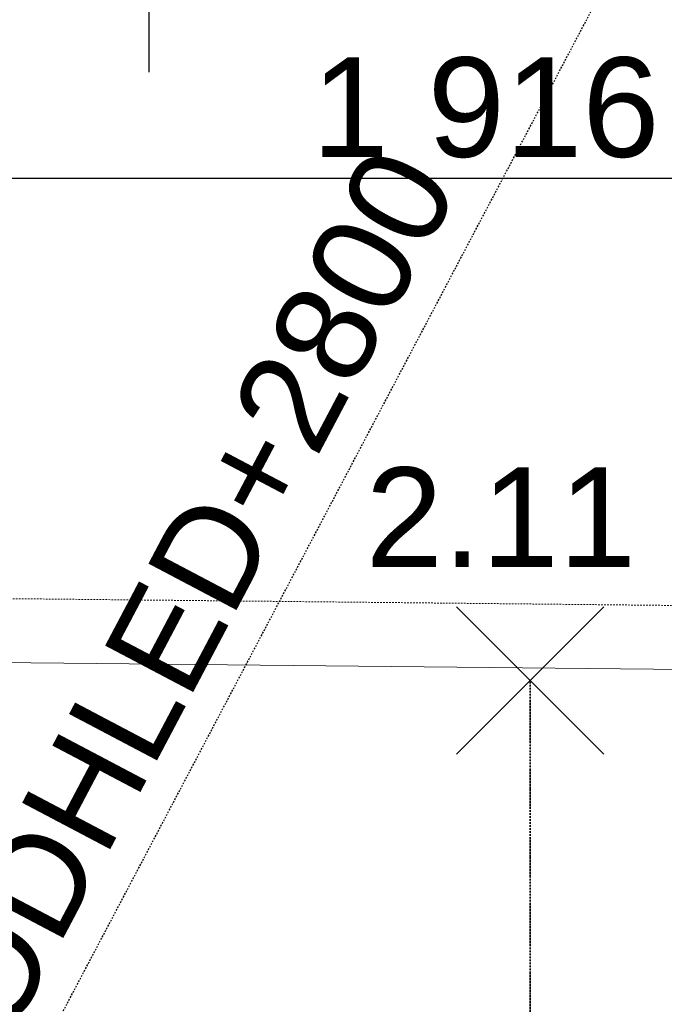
# Model space of a CAD drawing. Header units: millimetres. Extents: x -25972 to 4516, y -2839 to 20217.
# Tile 34 of 114: x -19715 to -18744, y 6111 to 7595. Entities that reach past the tile are written whole.
import ezdxf

# ---------------------------------------------------------------- set-up
doc = ezdxf.new("R2010")
doc.units = ezdxf.units.MM
doc.header["$MEASUREMENT"] = 0
doc.linetypes.add('Čerchovaná M', pattern=[4.5, 2.5, -0.85, 0.3, -0.85])
doc.linetypes.add('Čárkovaná M', pattern=[4.5, 2.5, -2])
for name, color, linetype in [('7._POHLED ZÁPADNÍ_1_Anotace - SP', 7, 'Continuous'), ('7._POHLED ZÁPADNÍ_1_Kóty - SP', 7, 'Continuous'), ('7._POHLED ZÁPADNÍ_1_Nové_Anotace - SP', 7, 'Continuous'), ('7._POHLED ZÁPADNÍ_1_Nové_Kóty - SP', 7, 'Continuous'), ('7._POHLED ZÁPADNÍ_1_Nové_Otvory – Značky dveří', 7, 'Continuous'), ('7._POHLED ZÁPADNÍ_1_TZB - elektroinstalace', 7, 'Continuous'), ('7._POHLED ZÁPADNÍ_1_TZB - ZTI', 7, 'Continuous'), ('7._POHLED ZÁPADNÍ_1_Zóny', 7, 'Continuous')]:
    doc.layers.add(name, color=color, linetype=linetype)
doc.styles.add('GENEROVANÝ_STYL_1', font='txt')
doc.styles.add('GENEROVANÝ_STYL_2', font='txt')

msp = doc.modelspace()

# ---------------------------------------------------------------- linework, layer by layer
at = {"layer": '7._POHLED ZÁPADNÍ_1_Nové_Anotace - SP', "color": 1, "linetype": 'Čárkovaná M', "lineweight": 25}
msp.add_line((-20018.8, 5400.2), (-17951, 9318.8), dxfattribs=at)
at = {"layer": '7._POHLED ZÁPADNÍ_1_Nové_Kóty - SP', "color": 1, "linetype": 'Continuous', "lineweight": 25}
msp.add_line((-19976.5, 7355.9), (-18060.8, 7355.9), dxfattribs=at)
at = {"layer": '7._POHLED ZÁPADNÍ_1_Nové_Otvory – Značky dveří', "color": 1, "linetype": 'Continuous', "lineweight": 25}
msp.add_line((-19520.2, 8415.5), (-19520.2, 7515.8), dxfattribs=at)
at = {"layer": '7._POHLED ZÁPADNÍ_1_TZB - elektroinstalace', "color": 92, "linetype": 'Continuous', "lineweight": 35, "true_color": 0x00d700, "flags": 128}
for points in [[(-18834.9, 6487.6), (-19057, 6709.6)], [(-19057, 6487.6), (-18834.9, 6709.6)]]:
    msp.add_lwpolyline(points, dxfattribs=at)
at = {"layer": '7._POHLED ZÁPADNÍ_1_TZB - elektroinstalace', "color": 92, "linetype": 'Čerchovaná M', "lineweight": 35, "true_color": 0x00d700, "flags": 128}
msp.add_lwpolyline([(-18411.6, 5598.6), (-18946, 5598.6), (-18946, 6098.6), (-18946, 6598.6)], dxfattribs=at)
at = {"layer": '7._POHLED ZÁPADNÍ_1_TZB - ZTI', "color": 211, "linetype": 'Čárkovaná M', "lineweight": 20, "true_color": 0xff66ff}
msp.add_line((-16415.3, 6688.1), (-19795.3, 6722.8), dxfattribs=at)
at = {"layer": '7._POHLED ZÁPADNÍ_1_TZB - ZTI', "color": 211, "linetype": 'Continuous', "lineweight": 20, "true_color": 0xff66ff}
msp.add_line((-16415.3, 6591.6), (-19795.3, 6626.4), dxfattribs=at)

# ---------------------------------------------------------------- texts
at = {"layer": '7._POHLED ZÁPADNÍ_1_Anotace - SP', "color": 1, "linetype": 'Continuous', "lineweight": 25, "insert": (-19863.8, 5962.2), "char_height": 150, "attachment_point": 4, "rotation": 62.1796, "style": 'GENEROVANÝ_STYL_1'}
msp.add_mtext('\\A1;{\\pql;\\fArial|b0|i0|c238|p38;PODHLED\\fArial|b0|i0|c238|p38;+2800}', dxfattribs=at)
at = {"layer": '7._POHLED ZÁPADNÍ_1_Kóty - SP', "color": 1, "linetype": 'Continuous', "lineweight": 25, "insert": (-19275.1, 7385.9), "char_height": 150, "width": 512.914, "attachment_point": 7, "style": 'GENEROVANÝ_STYL_2'}
msp.add_mtext('\\A1;{\\pql;\\fArial|b0|i0|c0|p38;1\xa0916}', dxfattribs=at)
at = {"layer": '7._POHLED ZÁPADNÍ_1_Zóny', "color": 1, "linetype": 'Continuous', "lineweight": 25, "insert": (-18990, 6920), "char_height": 150, "attachment_point": 2, "style": 'GENEROVANÝ_STYL_1'}
msp.add_mtext('\\A1;{\\pqc;\\pt0;\\fArial|b0|i0|c238|p38;2.11}', dxfattribs=at)

doc.saveas('drawing.dxf')
